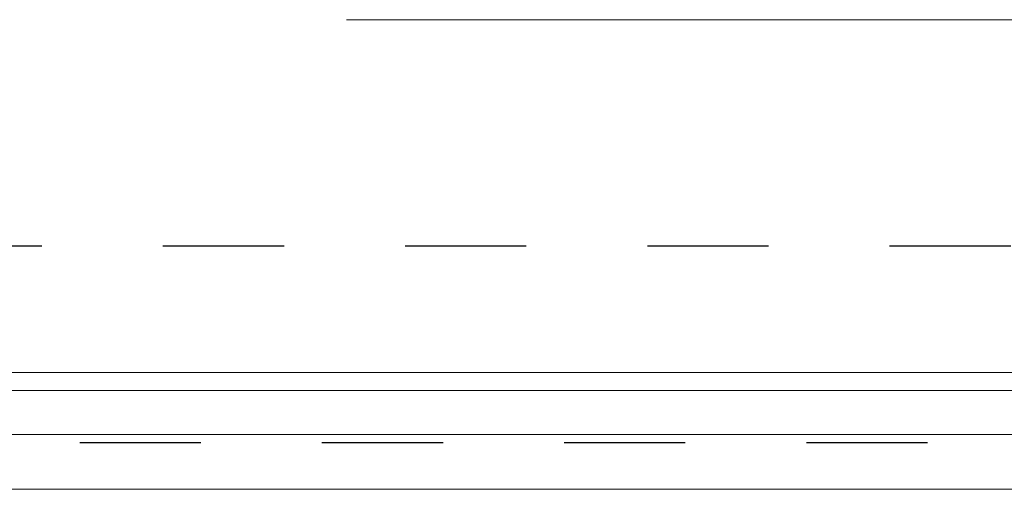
# Model space of a CAD drawing. Extents: x -686885 to -413214, y -23370 to 153194.
# Tile 34 of 145: x -652349 to -651048, y -6281 to -5661. Entities that reach past the tile are written whole.
import ezdxf

# ---------------------------------------------------------------- set-up
doc = ezdxf.new("R2010")
doc.units = 0
doc.header["$MEASUREMENT"] = 0
doc.linetypes.add('Przerywana', pattern=[320, 160, -160])
for name, color, linetype, lineweight in [('INWENT DACH_Nr_Pióra__21', 7, 'Continuous', 9), ('INWENT OPISY_Nr_Pióra__21', 7, 'Continuous', 9), ('INWENT RURY SPUSTOWE_Nr_Pióra__21', 7, 'Continuous', 9), ('INWENT STROPY_Nr_Pióra__1', 7, 'Continuous', 25)]:
    doc.layers.add(name, color=color, linetype=linetype, lineweight=lineweight)

msp = doc.modelspace()

# ---------------------------------------------------------------- linework, layer by layer
at = {"layer": 'INWENT DACH_Nr_Pióra__21', "linetype": 'Continuous'}
for p, q in [((-659689.6, -6126.9), (-647209.7, -6126.9)), ((-659689.6, -6150.8), (-647209.7, -6150.8)), ((-659519.6, -6281.2), (-647209.7, -6281.2))]:
    msp.add_line(p, q, dxfattribs=at)
at = {"layer": 'INWENT OPISY_Nr_Pióra__21', "linetype": 'Continuous'}
msp.add_line((-651917.3, -5661.3), (-648748.4, -5661.3), dxfattribs=at)
at = {"layer": 'INWENT RURY SPUSTOWE_Nr_Pióra__21', "linetype": 'Continuous'}
msp.add_line((-647209.7, -6208.8), (-659519.6, -6208.8), dxfattribs=at)
at = {"layer": 'INWENT STROPY_Nr_Pióra__1', "linetype": 'Przerywana'}
for p, q in [((-659199.6, -5959.6), (-647699.7, -5959.6)), ((-658989.6, -6219.6), (-648019.6, -6219.6))]:
    msp.add_line(p, q, dxfattribs=at)

doc.saveas('drawing.dxf')
